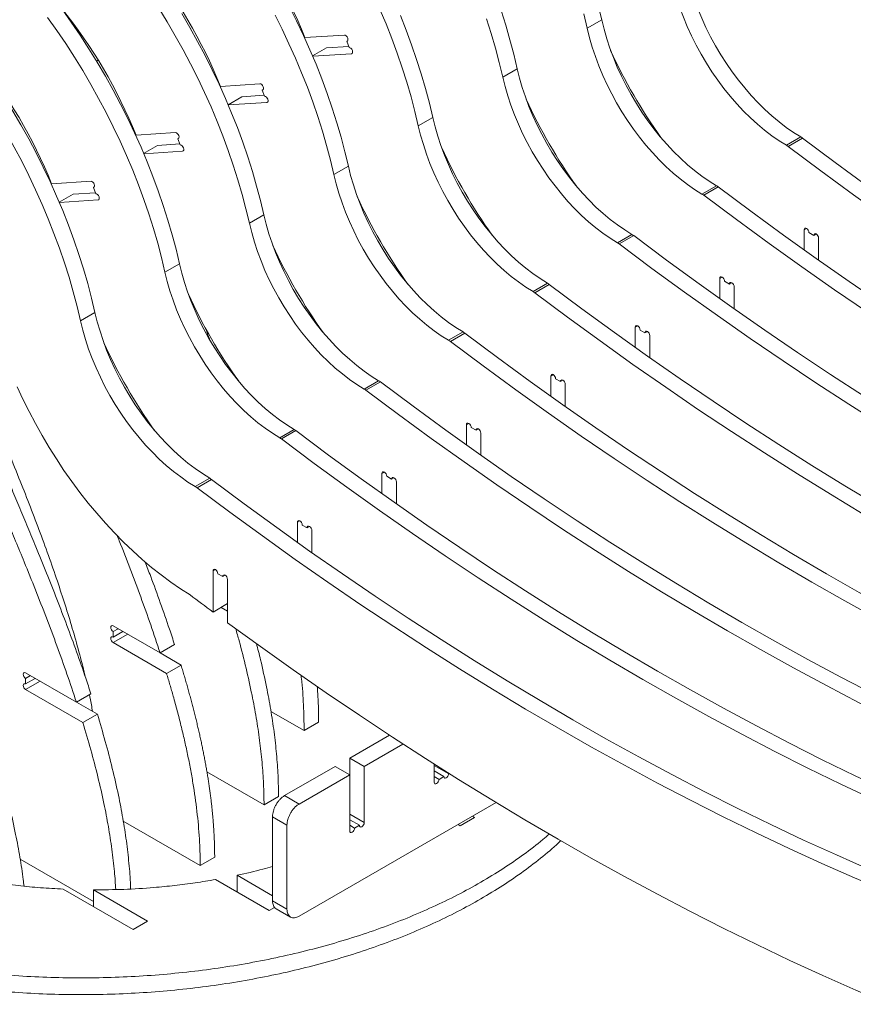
# Model space of a CAD drawing. Header units: millimetres. Extents: x -1732 to 6309, y -3588 to 3891.
# Tile 6 of 18: x 5001 to 5489, y -192 to 385. Entities that reach past the tile are written whole.
import ezdxf

# ---------------------------------------------------------------- set-up
doc = ezdxf.new("R2010")
doc.units = ezdxf.units.MM

msp = doc.modelspace()

# ---------------------------------------------------------------- linework, layer by layer
at = {"color": 7, "linetype": 'Continuous', "lineweight": 15}
for p, q in [((5333.24, 379.84), (5341.73, 384.74)), ((5190.92, 375.89), (5167.79, 374.4)), ((5192.29, 372.24), (5192.84, 372.56)), ((5193.67, 368.6), (5192.29, 372.24)), ((5172.27, 363.66), (5180.4, 368.36)), ((5172.34, 363.49), (5195.04, 364.95)), ((5180.4, 368.36), (5193.44, 369.2)), ((5046.69, 361.08), (5045.71, 360.51)), ((5283.75, 351.27), (5292.23, 356.17)), ((5141.42, 347.32), (5118.29, 345.83)), ((5130.9, 339.78), (5143.95, 340.62)), ((5142.8, 343.67), (5143.35, 343.99)), ((5144.17, 340.02), (5142.8, 343.67)), ((5122.77, 335.09), (5130.9, 339.78)), ((5122.84, 334.91), (5145.55, 336.37)), ((5234.25, 322.7), (5242.73, 327.59)), ((5091.93, 318.74), (5068.8, 317.25)), ((5081.4, 311.21), (5094.45, 312.05)), ((5093.3, 315.1), (5093.85, 315.41)), ((5094.67, 311.45), (5093.3, 315.1)), ((5450, 311.27), (5458.49, 316.17)), ((5451.03, 310.58), (5459.51, 315.48)), ((5073.27, 306.51), (5081.4, 311.21)), ((5073.35, 306.34), (5096.05, 307.8)), ((5184.75, 294.12), (5193.24, 299.02)), ((5042.43, 290.17), (5019.3, 288.68)), ((5031.9, 282.63), (5044.95, 283.47)), ((5043.8, 286.52), (5044.35, 286.84)), ((5045.18, 282.87), (5043.8, 286.52)), ((5400.5, 282.69), (5408.99, 287.59)), ((5401.53, 282.01), (5410.01, 286.91)), ((5023.77, 277.94), (5031.9, 282.63)), ((5023.85, 277.76), (5046.55, 279.23)), ((5135.25, 265.55), (5143.74, 270.45)), ((5460.4, 261.77), (5460.4, 249.94)), ((5466.06, 258.5), (5463.23, 260.13)), ((5351.01, 254.12), (5359.49, 259.02)), ((5352.03, 253.43), (5360.52, 258.33)), ((5467.48, 259.32), (5466.06, 258.5)), ((5468.89, 243.93), (5468.89, 256.87)), ((5085.76, 236.97), (5094.24, 241.87)), ((5410.91, 233.19), (5410.91, 221.37)), ((5416.56, 229.93), (5413.74, 231.56)), ((5301.51, 225.55), (5309.99, 230.44)), ((5302.53, 224.86), (5311.02, 229.76)), ((5417.98, 230.74), (5416.56, 229.93)), ((5419.39, 215.35), (5419.39, 228.29)), ((5036.26, 208.4), (5044.74, 213.3)), ((5361.41, 204.62), (5361.41, 192.79)), ((5367.07, 201.35), (5364.24, 202.98)), ((5368.48, 202.17), (5367.07, 201.35)), ((5252.01, 196.97), (5260.5, 201.87)), ((5253.04, 196.28), (5261.52, 201.18)), ((5369.89, 186.78), (5369.89, 199.72)), ((5202.51, 168.4), (5211, 173.3)), ((5311.91, 176.04), (5311.91, 164.22)), ((5317.57, 172.78), (5314.74, 174.41)), ((5318.98, 173.59), (5317.57, 172.78)), ((5203.54, 167.71), (5212.02, 172.61)), ((5320.4, 158.2), (5320.4, 171.14)), ((5153.02, 139.82), (5161.5, 144.72)), ((5262.41, 147.47), (5262.41, 135.64)), ((5268.07, 144.2), (5265.24, 145.84)), ((5269.49, 145.02), (5268.07, 144.2)), ((5154.04, 139.14), (5162.53, 144.03)), ((5270.9, 129.63), (5270.9, 142.57)), ((5103.52, 111.25), (5112, 116.15)), ((5104.54, 110.56), (5113.03, 115.46)), ((5212.92, 118.89), (5212.92, 107.07)), ((5218.57, 115.63), (5215.75, 117.26)), ((5219.99, 116.44), (5218.57, 115.63)), ((5221.4, 101.06), (5221.4, 114)), ((5163.42, 90.32), (5163.42, 78.49)), ((5169.08, 87.05), (5166.25, 88.69)), ((5170.49, 87.87), (5169.08, 87.05)), ((5171.9, 72.48), (5171.9, 85.42)), ((5113.92, 61.75), (5113.92, 37.71)), ((5119.58, 58.48), (5116.75, 60.11)), ((5120.99, 59.3), (5119.58, 58.48)), ((5122.41, 31.45), (5122.41, 56.85)), ((5122.41, 42.61), (5113.92, 37.71)), ((5118.63, 40.42), (5122.41, 38.24)), ((5082.91, 13.69), (5055.42, 29.56)), ((5058.25, 27.93), (5055.42, 26.29)), ((5055.42, 26.29), (5055.42, 23.03)), ((5055.42, 23.03), (5061.08, 26.29)), ((5063.9, 24.66), (5055.42, 19.76)), ((5063.84, 24.7), (5063.9, 24.66)), ((5055.42, 19.76), (5086.68, 1.72)), ((5082.91, 13.69), (5091.39, 18.59)), ((5082.91, 13.69), (5095.16, 6.62)), ((5095.16, 6.62), (5086.68, 1.72)), ((5033.87, -15.15), (5004.09, 2.04)), ((5006.92, 0.41), (5004.09, -1.22)), ((5004.09, -1.22), (5004.09, -4.49)), ((5004.09, -4.49), (5009.75, -1.22)), ((5012.58, -2.86), (5004.09, -7.76)), ((5012.51, -2.82), (5012.58, -2.86)), ((5004.09, -7.76), (5037.64, -27.12)), ((5033.87, -15.15), (5042.35, -10.25)), ((5033.87, -15.15), (5046.13, -22.23)), ((5046.13, -22.23), (5037.64, -27.12)), ((5147.89, -20.57), (5167.36, -31.81)), ((5167.36, -31.81), (5175.84, -26.91)), ((5217.31, -34.48), (5194.05, -47.9)), ((5225.27, -39.68), (5202.54, -52.8)), ((5202.54, -52.8), (5194.05, -47.9)), ((5194.05, -57.7), (5194.05, -47.9)), ((5243.55, -51.43), (5243.55, -62.02)), ((5110.35, -56.05), (5143.83, -75.38)), ((5185.57, -52.8), (5155.87, -69.94)), ((5194.05, -57.7), (5164.35, -74.84)), ((5185.57, -52.8), (5194.05, -57.7)), ((5194.05, -57.7), (5194.05, -90.59)), ((5202.54, -85.69), (5202.54, -52.8)), ((5252.04, -57.12), (5243.55, -52.22)), ((5243.55, -55.48), (5249.21, -58.75)), ((5252.04, -57.12), (5252.04, -56.79)), ((5246.38, -60.38), (5243.55, -58.75)), ((5246.38, -60.38), (5249.21, -58.75)), ((5143.83, -75.38), (5152.32, -70.48)), ((5155.87, -69.94), (5164.35, -74.84)), ((5164.35, -140.62), (5279.84, -73.95)), ((5202.54, -85.69), (5194.05, -80.79)), ((5061.33, -84.9), (5106.41, -110.92)), ((5148.8, -82.27), (5157.28, -87.17)), ((5148.8, -82.27), (5148.8, -131.56)), ((5194.05, -84.06), (5199.71, -87.32)), ((5267.2, -82.65), (5258.72, -87.55)), ((5267.2, -82.65), (5265.99, -81.95)), ((5157.28, -87.17), (5157.28, -136.46)), ((5196.88, -88.96), (5194.05, -87.32)), ((5196.88, -88.96), (5199.71, -87.32)), ((5258.72, -87.55), (5257.51, -86.85)), ((5000.9, -107.17), (5043.88, -131.98)), ((5106.41, -110.92), (5114.89, -106.02)), ((5146.79, -137.23), (5115.4, -119.11)), ((5148.8, -128.59), (5128.06, -116.62)), ((5128.06, -116.62), (5128.06, -126.42)), ((5067.06, -148.35), (5026.14, -124.73)), ((5075.55, -143.45), (5043.88, -125.17)), ((5043.88, -125.17), (5043.88, -134.97)), ((5148.8, -131.56), (5157.28, -136.46)), ((5149.95, -135.4), (5146.79, -137.23)), ((5150.89, -136.21), (5159.38, -141.11)), ((5075.55, -143.45), (5067.06, -148.35))]:
    msp.add_line(p, q, dxfattribs=at)
at = {"color": 8, "linetype": 'Continuous', "lineweight": 15}
for p, q in [((5195.59, 365.27), (5195.04, 364.95)), ((5146.09, 336.69), (5145.55, 336.37)), ((5096.6, 308.12), (5096.05, 307.8)), ((5047.1, 279.54), (5046.55, 279.23)), ((5461.82, 262.58), (5460.4, 261.77)), ((5412.32, 234.01), (5410.91, 233.19)), ((5362.82, 205.43), (5361.41, 204.62)), ((5313.33, 176.86), (5311.91, 176.04)), ((5263.83, 148.28), (5262.41, 147.47)), ((5214.33, 119.71), (5212.92, 118.89)), ((5164.83, 91.14), (5163.42, 90.32)), ((5115.34, 62.56), (5113.92, 61.75))]:
    msp.add_line(p, q, dxfattribs=at)
at = {"color": 7, "linetype": 'Continuous', "lineweight": 15, "flags": 128}
for points in [[(5458.49, 316.17), (5454.2, 318.83), (5449.93, 321.78), (5445.7, 325), (5441.51, 328.5), (5437.39, 332.25), (5433.35, 336.24), (5429.4, 340.45), (5425.56, 344.87), (5421.84, 349.49), (5418.26, 354.29), (5414.84, 359.24), (5411.57, 364.34), (5408.48, 369.55), (5405.57, 374.87), (5402.86, 380.27), (5400.35, 385.74), (5398.07, 391.25), (5396, 396.78), (5394.17, 402.32), (5392.58, 407.84), (5391.23, 413.32)], [(5450, 311.27), (5445.71, 313.93), (5441.45, 316.88), (5437.21, 320.11), (5433.03, 323.6), (5428.9, 327.35), (5424.86, 331.34), (5420.91, 335.55), (5417.07, 339.98), (5413.36, 344.59), (5409.78, 349.39), (5406.35, 354.34), (5403.08, 359.44), (5399.99, 364.65), (5397.08, 369.97), (5394.37, 375.38), (5391.87, 380.84), (5389.58, 386.35), (5387.52, 391.89), (5385.69, 397.42), (5384.09, 402.94), (5382.74, 408.42)], [(5193.24, 299.02), (5191.22, 307.48), (5188.97, 315.98), (5186.49, 324.52), (5183.78, 333.08), (5180.84, 341.64), (5177.69, 350.2), (5174.31, 358.74), (5170.73, 367.25), (5166.93, 375.73), (5162.94, 384.15), (5158.75, 392.51)], [(5341.73, 384.74), (5339.72, 393.2)], [(5044.74, 213.3), (5042.73, 221.76), (5040.48, 230.26), (5038, 238.8), (5035.29, 247.35), (5032.35, 255.92), (5029.19, 264.48), (5025.82, 273.02), (5022.23, 281.53), (5018.44, 290.01), (5014.45, 298.43), (5010.26, 306.78), (5005.88, 315.06), (5001.31, 323.26), (4996.57, 331.35), (4991.66, 339.33), (4986.58, 347.19), (4981.35, 354.92), (4975.97, 362.51), (4970.45, 369.94), (4964.79, 377.2), (4959.01, 384.29), (4953.1, 391.2)], [(5094.24, 241.87), (5092.23, 250.33), (5089.98, 258.84), (5087.5, 267.37), (5084.78, 275.93), (5081.85, 284.49), (5078.69, 293.05), (5075.32, 301.59), (5071.73, 310.11), (5067.94, 318.58), (5063.94, 327), (5059.75, 335.36), (5055.37, 343.64), (5050.81, 351.83), (5046.07, 359.92), (5041.16, 367.91), (5036.08, 375.77), (5030.85, 383.5), (5025.47, 391.08)], [(5135.25, 265.55), (5133.24, 274.01), (5130.99, 282.51), (5128.51, 291.05), (5125.8, 299.6), (5122.86, 308.17), (5119.7, 316.73), (5116.33, 325.27), (5112.74, 333.78), (5108.95, 342.26), (5104.96, 350.68), (5100.77, 359.03), (5096.39, 367.31), (5091.82, 375.51), (5087.08, 383.6), (5082.17, 391.58)], [(5143.74, 270.45), (5141.73, 278.91), (5139.48, 287.41), (5136.99, 295.95), (5134.28, 304.5), (5131.35, 313.07), (5128.19, 321.62), (5124.81, 330.17), (5121.23, 338.68), (5117.44, 347.15), (5113.44, 355.57), (5109.25, 363.93), (5104.87, 372.21), (5100.31, 380.41), (5095.57, 388.5)], [(5184.75, 294.12), (5182.74, 302.58), (5180.49, 311.09), (5178.01, 319.62), (5175.29, 328.18), (5172.36, 336.74), (5169.2, 345.3), (5165.83, 353.84), (5162.24, 362.36), (5158.45, 370.83), (5154.45, 379.25), (5150.26, 387.61)], [(5234.25, 322.7), (5232.24, 331.16), (5229.99, 339.66), (5227.5, 348.2), (5224.79, 356.75), (5221.86, 365.32), (5218.7, 373.87), (5215.32, 382.42), (5211.74, 390.93)], [(5242.73, 327.59), (5240.72, 336.05), (5238.47, 344.56), (5235.99, 353.1), (5233.28, 361.65), (5230.34, 370.21), (5227.18, 378.77), (5223.81, 387.32)], [(5292.23, 356.17), (5290.22, 364.63), (5287.97, 373.13), (5285.49, 381.67), (5282.77, 390.23)], [(5333.24, 379.84), (5331.23, 388.31)], [(5036.26, 208.4), (5034.25, 216.86), (5032, 225.36), (5029.51, 233.9), (5026.8, 242.46), (5023.87, 251.02), (5020.71, 259.58), (5017.33, 268.12), (5013.75, 276.63), (5009.96, 285.11), (5005.96, 293.53), (5001.77, 301.88), (4997.39, 310.17), (4992.83, 318.36), (4988.09, 326.45), (4983.17, 334.43), (4978.1, 342.3), (4972.87, 350.02), (4967.48, 357.61), (4961.96, 365.04), (4956.3, 372.3), (4950.52, 379.39), (4944.62, 386.3)], [(5085.76, 236.97), (5083.74, 245.43), (5081.49, 253.94), (5079.01, 262.47), (5076.3, 271.03), (5073.36, 279.59), (5070.21, 288.15), (5066.83, 296.69), (5063.25, 305.21), (5059.45, 313.68), (5055.46, 322.1), (5051.27, 330.46), (5046.89, 338.74), (5042.32, 346.93), (5037.58, 355.03), (5032.67, 363.01), (5027.6, 370.87), (5022.36, 378.6), (5016.98, 386.18)], [(5283.75, 351.27), (5281.73, 359.73), (5279.48, 368.24), (5277, 376.77), (5274.29, 385.33)], [(5408.99, 287.59), (5404.7, 290.25), (5400.43, 293.2), (5396.2, 296.43), (5392.01, 299.92), (5387.89, 303.67), (5383.85, 307.66), (5379.9, 311.88), (5376.06, 316.3), (5372.35, 320.92), (5368.77, 325.71), (5365.34, 330.67), (5362.07, 335.76), (5358.98, 340.98), (5356.07, 346.3), (5353.36, 351.7), (5350.86, 357.17), (5348.57, 362.68), (5346.51, 368.21), (5344.67, 373.74), (5343.08, 379.26), (5341.73, 384.74)], [(5192.29, 372.24), (5192.72, 372.41), (5192.97, 372.84), (5193.01, 373.44), (5192.84, 374.15), (5192.49, 374.84), (5192, 375.41), (5191.45, 375.78), (5190.92, 375.89)], [(5400.5, 282.69), (5396.22, 285.35), (5391.95, 288.3), (5387.71, 291.53), (5383.53, 295.03), (5379.41, 298.77), (5375.36, 302.76), (5371.42, 306.98), (5367.58, 311.4), (5363.86, 316.02), (5360.28, 320.81), (5356.85, 325.77), (5353.59, 330.86), (5350.49, 336.08), (5347.59, 341.4), (5344.88, 346.8), (5342.37, 352.27), (5340.08, 357.78), (5338.02, 363.31), (5336.19, 368.85), (5334.59, 374.36), (5333.24, 379.84)], [(5195.04, 364.95), (5195.46, 365.12), (5195.72, 365.54), (5195.76, 366.15), (5195.59, 366.85), (5195.23, 367.54), (5194.74, 368.12), (5194.19, 368.49), (5193.67, 368.6)], [(5359.49, 259.02), (5355.2, 261.68), (5350.94, 264.63), (5346.7, 267.86), (5342.52, 271.35), (5338.39, 275.1), (5334.35, 279.09), (5330.4, 283.3), (5326.57, 287.73), (5322.85, 292.34), (5319.27, 297.14), (5315.84, 302.09), (5312.57, 307.19), (5309.48, 312.4), (5306.57, 317.72), (5303.86, 323.13), (5301.36, 328.59), (5299.07, 334.1), (5297.01, 339.64), (5295.18, 345.17), (5293.58, 350.69), (5292.23, 356.17)], [(5142.8, 343.67), (5143.22, 343.84), (5143.47, 344.26), (5143.52, 344.87), (5143.35, 345.57), (5142.99, 346.27), (5142.5, 346.84), (5141.95, 347.21), (5141.42, 347.32)], [(5351.01, 254.12), (5346.72, 256.78), (5342.45, 259.73), (5338.22, 262.96), (5334.03, 266.45), (5329.91, 270.2), (5325.87, 274.19), (5321.92, 278.4), (5318.08, 282.83), (5314.36, 287.45), (5310.78, 292.24), (5307.36, 297.19), (5304.09, 302.29), (5301, 307.51), (5298.09, 312.82), (5295.38, 318.23), (5292.87, 323.69), (5290.59, 329.2), (5288.52, 334.74), (5286.69, 340.27), (5285.1, 345.79), (5283.75, 351.27)], [(5145.55, 336.37), (5145.97, 336.54), (5146.22, 336.96), (5146.26, 337.57), (5146.09, 338.28), (5145.74, 338.97), (5145.25, 339.54), (5144.7, 339.91), (5144.17, 340.02)], [(5309.99, 230.44), (5305.71, 233.1), (5301.44, 236.05), (5297.2, 239.28), (5293.02, 242.78), (5288.9, 246.52), (5284.85, 250.51), (5280.91, 254.73), (5277.07, 259.15), (5273.35, 263.77), (5269.77, 268.56), (5266.34, 273.52), (5263.08, 278.61), (5259.98, 283.83), (5257.08, 289.15), (5254.37, 294.55), (5251.86, 300.02), (5249.57, 305.53), (5247.51, 311.06), (5245.68, 316.6), (5244.08, 322.11), (5242.73, 327.59)], [(5093.3, 315.1), (5093.72, 315.27), (5093.97, 315.69), (5094.02, 316.3), (5093.85, 317), (5093.49, 317.69), (5093, 318.27), (5092.45, 318.64), (5091.93, 318.74)], [(5301.51, 225.55), (5297.22, 228.21), (5292.95, 231.15), (5288.72, 234.38), (5284.53, 237.88), (5280.41, 241.63), (5276.37, 245.61), (5272.42, 249.83), (5268.58, 254.25), (5264.87, 258.87), (5261.29, 263.67), (5257.86, 268.62), (5254.59, 273.71), (5251.5, 278.93), (5248.59, 284.25), (5245.88, 289.65), (5243.38, 295.12), (5241.09, 300.63), (5239.02, 306.16), (5237.19, 311.7), (5235.6, 317.22), (5234.25, 322.7)], [(5871.22, 75.82), (5864.12, 78.74), (5844.96, 86.86), (5825.76, 95.3), (5806.53, 104.08), (5787.27, 113.17), (5767.99, 122.59), (5748.69, 132.33), (5729.38, 142.39), (5710.05, 152.76), (5690.72, 163.45), (5671.39, 174.46), (5652.05, 185.77), (5632.72, 197.39), (5613.39, 209.32), (5594.08, 221.55), (5574.78, 234.09), (5555.5, 246.92), (5536.24, 260.05), (5517.01, 273.47), (5497.81, 287.19), (5478.64, 301.19), (5459.51, 315.48)], [(5096.05, 307.8), (5096.47, 307.97), (5096.72, 308.39), (5096.77, 309), (5096.6, 309.7), (5096.24, 310.4), (5095.75, 310.97), (5095.2, 311.34), (5094.67, 311.45)], [(5861.44, 71.45), (5855.64, 73.84), (5836.47, 81.96), (5817.27, 90.41), (5798.04, 99.18), (5778.78, 108.27), (5759.5, 117.69), (5740.21, 127.43), (5720.89, 137.49), (5701.57, 147.87), (5682.24, 158.56), (5662.9, 169.56), (5643.57, 180.87), (5624.23, 192.49), (5604.91, 204.42), (5585.59, 216.65), (5566.3, 229.19), (5547.02, 242.02), (5527.76, 255.15), (5508.53, 268.57), (5489.33, 282.29), (5470.16, 296.29), (5451.03, 310.58)], [(5260.5, 201.87), (5256.21, 204.53), (5251.94, 207.48), (5247.71, 210.71), (5243.52, 214.2), (5239.4, 217.95), (5235.36, 221.94), (5231.41, 226.15), (5227.57, 230.58), (5223.85, 235.2), (5220.27, 239.99), (5216.85, 244.94), (5213.58, 250.04), (5210.49, 255.25), (5207.58, 260.57), (5204.87, 265.98), (5202.36, 271.44), (5200.08, 276.95), (5198.01, 282.49), (5196.18, 288.02), (5194.59, 293.54), (5193.24, 299.02)], [(5043.8, 286.52), (5044.22, 286.69), (5044.48, 287.11), (5044.52, 287.72), (5044.35, 288.43), (5043.99, 289.12), (5043.5, 289.69), (5042.95, 290.06), (5042.43, 290.17)], [(5252.01, 196.97), (5247.72, 199.63), (5243.46, 202.58), (5239.22, 205.81), (5235.04, 209.3), (5230.91, 213.05), (5226.87, 217.04), (5222.92, 221.25), (5219.08, 225.68), (5215.37, 230.3), (5211.79, 235.09), (5208.36, 240.05), (5205.09, 245.14), (5202, 250.36), (5199.09, 255.68), (5196.38, 261.08), (5193.88, 266.55), (5191.59, 272.06), (5189.53, 277.59), (5187.7, 283.12), (5186.1, 288.64), (5184.75, 294.12)], [(5046.55, 279.23), (5046.97, 279.39), (5047.22, 279.82), (5047.27, 280.43), (5047.1, 281.13), (5046.74, 281.82), (5046.25, 282.4), (5045.7, 282.77), (5045.18, 282.87)], [(5821.72, 47.24), (5814.63, 50.17), (5795.46, 58.28), (5776.26, 66.73), (5757.03, 75.5), (5737.77, 84.6), (5718.49, 94.02), (5699.19, 103.76), (5679.88, 113.81), (5660.56, 124.19), (5641.22, 134.88), (5621.89, 145.88), (5602.55, 157.2), (5583.22, 168.82), (5563.9, 180.75), (5544.58, 192.98), (5525.28, 205.51), (5506, 218.34), (5486.75, 231.47), (5467.51, 244.9), (5448.31, 258.61), (5429.15, 272.62), (5410.01, 286.91)], [(5811.94, 42.87), (5806.14, 45.27), (5786.97, 53.39), (5767.77, 61.83), (5748.54, 70.6), (5729.29, 79.7), (5710.01, 89.12), (5690.71, 98.86), (5671.4, 108.92), (5652.07, 119.29), (5632.74, 129.98), (5613.4, 140.98), (5594.07, 152.3), (5574.74, 163.92), (5555.41, 175.85), (5536.1, 188.08), (5516.8, 200.61), (5497.52, 213.45), (5478.26, 226.58), (5459.03, 240), (5439.83, 253.71), (5420.66, 267.72), (5401.53, 282.01)], [(5202.51, 168.4), (5198.23, 171.06), (5193.96, 174.01), (5189.72, 177.23), (5185.54, 180.73), (5181.42, 184.48), (5177.37, 188.47), (5173.43, 192.68), (5169.59, 197.1), (5165.87, 201.72), (5162.29, 206.52), (5158.86, 211.47), (5155.6, 216.57), (5152.5, 221.78), (5149.6, 227.1), (5146.89, 232.5), (5144.38, 237.97), (5142.09, 243.48), (5140.03, 249.01), (5138.2, 254.55), (5136.6, 260.07), (5135.25, 265.55)], [(5211, 173.3), (5206.71, 175.96), (5202.44, 178.9), (5198.21, 182.13), (5194.02, 185.63), (5189.9, 189.38), (5185.86, 193.36), (5181.91, 197.58), (5178.07, 202), (5174.36, 206.62), (5170.78, 211.42), (5167.35, 216.37), (5164.08, 221.46), (5160.99, 226.68), (5158.08, 232), (5155.37, 237.4), (5152.87, 242.87), (5150.58, 248.38), (5148.52, 253.91), (5146.68, 259.45), (5145.09, 264.97), (5143.74, 270.45)], [(5463.23, 260.13), (5463.13, 260.82), (5462.82, 261.53), (5462.36, 262.15), (5461.82, 262.58), (5461.28, 262.77), (5460.82, 262.68), (5460.51, 262.33), (5460.4, 261.77)], [(5772.22, 18.67), (5765.13, 21.59), (5745.96, 29.71), (5726.76, 38.16), (5707.53, 46.93), (5688.27, 56.02), (5668.99, 65.44), (5649.7, 75.18), (5630.38, 85.24), (5611.06, 95.62), (5591.73, 106.31), (5572.39, 117.31), (5553.06, 128.62), (5533.72, 140.24), (5514.4, 152.17), (5495.09, 164.4), (5475.79, 176.94), (5456.51, 189.77), (5437.25, 202.9), (5418.02, 216.32), (5398.82, 230.04), (5379.65, 244.04), (5360.52, 258.33)], [(5468.89, 256.87), (5468.78, 257.55), (5468.48, 258.26), (5468.02, 258.88), (5467.48, 259.32), (5466.93, 259.5), (5466.48, 259.42), (5466.17, 259.06), (5466.06, 258.5)], [(5762.45, 14.3), (5756.64, 16.69), (5737.48, 24.81), (5718.28, 33.26), (5699.05, 42.03), (5679.79, 51.13), (5660.51, 60.54), (5641.21, 70.28), (5621.9, 80.34), (5602.57, 90.72), (5583.24, 101.41), (5563.91, 112.41), (5544.57, 123.72), (5525.24, 135.35), (5505.91, 147.27), (5486.6, 159.51), (5467.3, 172.04), (5448.02, 184.87), (5428.76, 198), (5409.53, 211.42), (5390.33, 225.14), (5371.16, 239.14), (5352.03, 253.43)], [(5153.02, 139.82), (5148.73, 142.48), (5144.46, 145.43), (5140.23, 148.66), (5136.04, 152.15), (5131.92, 155.9), (5127.88, 159.89), (5123.93, 164.11), (5120.09, 168.53), (5116.37, 173.15), (5112.79, 177.94), (5109.37, 182.9), (5106.1, 187.99), (5103.01, 193.21), (5100.1, 198.53), (5097.39, 203.93), (5094.88, 209.4), (5092.6, 214.91), (5090.53, 220.44), (5088.7, 225.98), (5087.11, 231.49), (5085.76, 236.97)], [(5161.5, 144.72), (5157.22, 147.38), (5152.95, 150.33), (5148.71, 153.56), (5144.53, 157.05), (5140.4, 160.8), (5136.36, 164.79), (5132.41, 169), (5128.58, 173.43), (5124.86, 178.05), (5121.28, 182.84), (5117.85, 187.8), (5114.58, 192.89), (5111.49, 198.11), (5108.58, 203.43), (5105.87, 208.83), (5103.37, 214.3), (5101.08, 219.81), (5099.02, 225.34), (5097.19, 230.87), (5095.59, 236.39), (5094.24, 241.87)], [(5413.74, 231.56), (5413.63, 232.25), (5413.32, 232.95), (5412.86, 233.57), (5412.32, 234.01), (5411.78, 234.2), (5411.32, 234.11), (5411.01, 233.75), (5410.91, 233.19)], [(5419.39, 228.29), (5419.28, 228.98), (5418.98, 229.69), (5418.52, 230.31), (5417.98, 230.74), (5417.44, 230.93), (5416.98, 230.84), (5416.67, 230.49), (5416.56, 229.93)], [(5722.73, -9.91), (5715.63, -6.98), (5696.46, 1.14), (5677.26, 9.58), (5658.03, 18.35), (5638.78, 27.45), (5619.5, 36.87), (5600.2, 46.61), (5580.89, 56.67), (5561.56, 67.04), (5542.23, 77.73), (5522.89, 88.73), (5503.56, 100.05), (5484.23, 111.67), (5464.9, 123.6), (5445.59, 135.83), (5426.29, 148.36), (5407.01, 161.2), (5387.75, 174.33), (5368.52, 187.75), (5349.32, 201.46), (5330.15, 215.47), (5311.02, 229.76)], [(5712.95, -14.28), (5707.15, -11.88), (5687.98, -3.76), (5668.78, 4.68), (5649.55, 13.46), (5630.29, 22.55), (5611.01, 31.97), (5591.71, 41.71), (5572.4, 51.77), (5553.08, 62.14), (5533.74, 72.83), (5514.41, 83.84), (5495.07, 95.15), (5475.74, 106.77), (5456.42, 118.7), (5437.1, 130.93), (5417.8, 143.46), (5398.52, 156.3), (5379.27, 169.43), (5360.03, 182.85), (5340.83, 196.57), (5321.66, 210.57), (5302.53, 224.86)], [(5103.52, 111.25), (5099.23, 113.91), (5094.96, 116.86), (5090.73, 120.09), (5086.54, 123.58), (5082.42, 127.33), (5078.38, 131.32), (5074.43, 135.53), (5070.59, 139.96), (5066.88, 144.57), (5063.3, 149.37), (5059.87, 154.32), (5056.6, 159.42), (5053.51, 164.63), (5050.6, 169.95), (5047.89, 175.36), (5045.39, 180.82), (5043.1, 186.33), (5041.03, 191.87), (5039.2, 197.4), (5037.61, 202.92), (5036.26, 208.4)], [(5112, 116.15), (5107.72, 118.81), (5103.45, 121.76), (5099.21, 124.98), (5095.03, 128.48), (5090.91, 132.23), (5086.86, 136.22), (5082.92, 140.43), (5079.08, 144.85), (5075.36, 149.47), (5071.78, 154.27), (5068.35, 159.22), (5065.09, 164.32), (5061.99, 169.53), (5059.09, 174.85), (5056.38, 180.25), (5053.87, 185.72), (5051.58, 191.23), (5049.52, 196.76), (5047.69, 202.3), (5046.09, 207.82), (5044.74, 213.3)], [(5111.77, 197.8), (5110.97, 200.13), (5109.68, 203.84)], [(5364.24, 202.98), (5364.13, 203.67), (5363.82, 204.38), (5363.36, 205), (5362.82, 205.43), (5362.28, 205.62), (5361.82, 205.53), (5361.52, 205.18), (5361.41, 204.62)], [(5369.89, 199.72), (5369.79, 200.41), (5369.48, 201.11), (5369.02, 201.73), (5368.48, 202.17), (5367.94, 202.36), (5367.48, 202.27), (5367.17, 201.91), (5367.07, 201.35)], [(5663.45, -42.85), (5657.65, -40.45), (5638.48, -32.34), (5619.28, -23.89), (5600.05, -15.12), (5580.79, -6.02), (5561.51, 3.4), (5542.22, 13.14), (5522.9, 23.19), (5503.58, 33.57), (5484.25, 44.26), (5464.91, 55.26), (5445.58, 66.57), (5426.24, 78.2), (5406.92, 90.12), (5387.6, 102.36), (5368.31, 114.89), (5349.03, 127.72), (5329.77, 140.85), (5310.54, 154.28), (5291.34, 167.99), (5272.17, 181.99), (5253.04, 196.28)], [(5673.23, -38.48), (5666.13, -35.56), (5646.97, -27.44), (5627.77, -18.99), (5608.54, -10.22), (5589.28, -1.12), (5570, 8.29), (5550.7, 18.03), (5531.39, 28.09), (5512.06, 38.47), (5492.73, 49.16), (5473.4, 60.16), (5454.06, 71.47), (5434.73, 83.1), (5415.4, 95.02), (5396.09, 107.26), (5376.79, 119.79), (5357.51, 132.62), (5338.25, 145.75), (5319.02, 159.17), (5299.82, 172.89), (5280.65, 186.89), (5261.52, 201.18)], [(5314.74, 174.41), (5314.63, 175.1), (5314.33, 175.8), (5313.87, 176.42), (5313.33, 176.86), (5312.78, 177.05), (5312.33, 176.96), (5312.02, 176.61), (5311.91, 176.04)], [(5320.4, 171.14), (5320.29, 171.83), (5319.98, 172.54), (5319.52, 173.16), (5318.98, 173.59), (5318.44, 173.78), (5317.98, 173.69), (5317.68, 173.34), (5317.57, 172.78)], [(4999.19, 169.77), (5002.53, 162.51), (5006.07, 155.31), (5009.8, 148.19), (5013.72, 141.16), (5017.83, 134.23), (5022.1, 127.42), (5026.54, 120.73), (5031.14, 114.19), (5035.88, 107.81), (5040.76, 101.6), (5045.76, 95.57), (5050.88, 89.73), (5056.11, 84.1), (5061.43, 78.69), (5066.84, 73.51), (5072.32, 68.56), (5077.87, 63.87), (5083.47, 59.43), (5089.11, 55.25), (5094.78, 51.36), (5100.47, 47.74)], [(5618.06, -73.1), (5608.15, -69.03), (5588.98, -60.91), (5569.78, -52.46), (5550.55, -43.69), (5531.3, -34.6), (5512.02, -25.18), (5492.72, -15.44), (5473.41, -5.38), (5454.08, 4.99), (5434.75, 15.68), (5415.41, 26.69), (5396.08, 38), (5376.75, 49.62), (5357.42, 61.55), (5338.11, 73.78), (5318.81, 86.32), (5299.53, 99.15), (5280.27, 112.28), (5261.04, 125.7), (5241.84, 139.42), (5222.67, 153.42), (5203.54, 167.71)], [(5623.73, -67.06), (5616.64, -64.13), (5597.47, -56.01), (5578.27, -47.57), (5559.04, -38.79), (5539.78, -29.7), (5520.5, -20.28), (5501.2, -10.54), (5481.89, -0.48), (5462.57, 9.89), (5443.23, 20.58), (5423.9, 31.59), (5404.56, 42.9), (5385.23, 54.52), (5365.91, 66.45), (5346.59, 78.68), (5327.29, 91.21), (5308.01, 104.05), (5288.76, 117.18), (5269.53, 130.6), (5250.32, 144.31), (5231.16, 158.32), (5212.02, 172.61)], [(5265.24, 145.84), (5265.14, 146.52), (5264.83, 147.23), (5264.37, 147.85), (5263.83, 148.28), (5263.29, 148.47), (5262.83, 148.38), (5262.52, 148.03), (5262.41, 147.47)], [(5270.9, 142.57), (5270.79, 143.26), (5270.49, 143.96), (5270.03, 144.58), (5269.49, 145.02), (5268.94, 145.21), (5268.49, 145.12), (5268.18, 144.77), (5268.07, 144.2)], [(5577.78, -105.39), (5558.65, -97.6), (5539.49, -89.49), (5520.29, -81.04), (5501.06, -72.27), (5481.8, -63.17), (5462.52, -53.75), (5443.22, -44.01), (5423.91, -33.95), (5404.58, -23.58), (5385.25, -12.89), (5365.92, -1.89), (5346.58, 9.43), (5327.25, 21.05), (5307.92, 32.98), (5288.61, 45.21), (5269.31, 57.74), (5250.03, 70.57), (5230.77, 83.7), (5211.54, 97.13), (5192.34, 110.84), (5173.17, 124.85), (5154.04, 139.14)], [(5586.27, -100.49), (5567.14, -92.7), (5547.97, -84.59), (5528.77, -76.14), (5509.54, -67.37), (5490.28, -58.27), (5471, -48.85), (5451.71, -39.11), (5432.39, -29.06), (5413.07, -18.68), (5393.74, -7.99), (5374.4, 3.01), (5355.07, 14.32), (5335.73, 25.95), (5316.41, 37.87), (5297.1, 50.11), (5277.8, 62.64), (5258.52, 75.47), (5239.26, 88.6), (5220.03, 102.03), (5200.83, 115.74), (5181.66, 129.74), (5162.53, 144.03)], [(5536.77, -129.07), (5517.64, -121.28), (5498.48, -113.16), (5479.27, -104.72), (5460.04, -95.94), (5440.79, -86.85), (5421.51, -77.43), (5402.21, -67.69), (5382.9, -57.63), (5363.57, -47.26), (5344.24, -36.57), (5324.9, -25.56), (5305.57, -14.25), (5286.24, -2.63), (5266.91, 9.3), (5247.6, 21.53), (5228.3, 34.07), (5209.02, 46.9), (5189.76, 60.03), (5170.53, 73.45), (5151.33, 87.17), (5132.16, 101.17), (5113.03, 115.46)], [(5215.75, 117.26), (5215.64, 117.95), (5215.33, 118.65), (5214.87, 119.27), (5214.33, 119.71), (5213.79, 119.9), (5213.33, 119.81), (5213.02, 119.46), (5212.92, 118.89)], [(5221.4, 114), (5221.29, 114.68), (5220.99, 115.39), (5220.53, 116.01), (5219.99, 116.44), (5219.45, 116.63), (5218.99, 116.54), (5218.68, 116.19), (5218.57, 115.63)], [(5528.29, -133.97), (5509.16, -126.18), (5489.99, -118.06), (5470.79, -109.61), (5451.56, -100.84), (5432.3, -91.75), (5413.02, -82.33), (5393.72, -72.59), (5374.41, -62.53), (5355.09, -52.15), (5335.75, -41.46), (5316.42, -30.46), (5297.08, -19.15), (5277.75, -7.53), (5258.43, 4.4), (5239.11, 16.63), (5219.81, 29.17), (5200.53, 42), (5181.28, 55.13), (5162.04, 68.55), (5142.84, 82.27), (5123.68, 96.27), (5104.54, 110.56)], [(5166.25, 88.69), (5166.14, 89.37), (5165.83, 90.08), (5165.37, 90.7), (5164.83, 91.14), (5164.29, 91.32), (5163.83, 91.24), (5163.53, 90.88), (5163.42, 90.32)], [(5171.9, 85.42), (5171.8, 86.11), (5171.49, 86.82), (5171.03, 87.43), (5170.49, 87.87), (5169.95, 88.06), (5169.49, 87.97), (5169.18, 87.62), (5169.08, 87.05)], [(5116.75, 60.11), (5116.64, 60.8), (5116.34, 61.51), (5115.88, 62.13), (5115.34, 62.56), (5114.8, 62.75), (5114.34, 62.66), (5114.03, 62.31), (5113.92, 61.75)], [(5122.41, 56.85), (5122.3, 57.53), (5121.99, 58.24), (5121.53, 58.86), (5120.99, 59.3), (5120.45, 59.48), (5119.99, 59.4), (5119.69, 59.04), (5119.58, 58.48)], [(5100.47, 47.74), (5102.15, 46.48), (5103.83, 45.22), (5105.51, 43.96), (5107.19, 42.71), (5108.88, 41.45), (5110.56, 40.2), (5112.24, 38.95), (5113.92, 37.71)], [(5055.42, 29.56), (5054.88, 29.75), (5054.42, 29.66), (5054.11, 29.31), (5054, 28.74), (5054.11, 28.06), (5054.42, 27.35), (5054.88, 26.73), (5055.42, 26.29)], [(5122.41, 31.45), (5141.68, 17.47), (5160.99, 3.77), (5180.32, -9.65), (5199.68, -22.78), (5219.06, -35.63), (5238.46, -48.18), (5257.87, -60.44), (5277.29, -72.41), (5296.72, -84.08), (5316.15, -95.45), (5335.59, -106.51), (5355.02, -117.28), (5374.44, -127.74), (5393.85, -137.89), (5413.25, -147.73), (5432.63, -157.26), (5451.99, -166.48), (5471.32, -175.38), (5490.63, -183.97), (5509.9, -192.24)], [(5055.42, 23.03), (5054.88, 23.22), (5054.42, 23.13), (5054.11, 22.77), (5054, 22.21), (5054.11, 21.52), (5054.42, 20.82), (5054.88, 20.2), (5055.42, 19.76)], [(5004.09, 2.04), (5003.55, 2.23), (5003.09, 2.14), (5002.78, 1.79), (5002.68, 1.23), (5002.78, 0.54), (5003.09, -0.17), (5003.55, -0.79), (5004.09, -1.22)], [(5004.09, -4.49), (5003.55, -4.3), (5003.09, -4.39), (5002.78, -4.74), (5002.68, -5.31), (5002.78, -5.99), (5003.09, -6.7), (5003.55, -7.32), (5004.09, -7.76)], [(5249.21, -58.75), (5249.32, -59.31), (5249.62, -59.67), (5250.08, -59.75), (5250.62, -59.57), (5251.16, -59.13), (5251.62, -58.51), (5251.93, -57.8), (5252.04, -57.12)], [(5243.55, -62.02), (5243.66, -62.58), (5243.96, -62.93), (5244.42, -63.02), (5244.96, -62.83), (5245.51, -62.4), (5245.96, -61.78), (5246.27, -61.07), (5246.38, -60.38)], [(5199.71, -87.32), (5199.82, -87.89), (5200.12, -88.24), (5200.58, -88.33), (5201.12, -88.14), (5201.67, -87.7), (5202.12, -87.09), (5202.43, -86.38), (5202.54, -85.69)], [(5194.05, -90.59), (5194.16, -91.15), (5194.47, -91.51), (5194.93, -91.59), (5195.47, -91.41), (5196.01, -90.97), (5196.47, -90.35), (5196.77, -89.64), (5196.88, -88.96)]]:
    msp.add_lwpolyline(points, dxfattribs=at)
at = {"color": 7, "linetype": 'Continuous', "lineweight": 15}
for centre, radius, start, end in [((4898.3, 266), 290.48, 21.91208, 38.99358), ((4848.8, 237.43), 290.48, 21.91208, 38.99358), ((4799.3, 208.85), 290.48, 21.91208, 38.99358), ((5629.03, 495.69), 310.07, 204.5363, 215.45832), ((4749.8, 180.28), 290.48, 21.91208, 38.99358), ((5579.53, 467.12), 310.07, 204.5363, 215.45832), ((5453.13, 307.06), 10.57, 52.83353, 59.53395), ((5530.04, 438.54), 310.07, 204.5363, 215.45832), ((5444.64, 302.16), 10.57, 52.83353, 59.53395), ((5403.63, 278.49), 10.57, 52.83353, 59.53395), ((5480.54, 409.97), 310.07, 204.5363, 215.45832), ((5395.15, 273.59), 10.57, 52.83353, 59.53395), ((5345.65, 245.01), 10.57, 52.83353, 59.53395), ((5354.13, 249.91), 10.57, 52.83353, 59.53395), ((5431.04, 381.39), 310.07, 204.5363, 215.45832), ((5296.15, 216.44), 10.57, 52.83353, 59.53395), ((5304.64, 221.34), 10.57, 52.83353, 59.53395), ((5381.54, 352.82), 310.07, 204.5363, 215.45832), ((5246.65, 187.86), 10.57, 52.83353, 59.53395), ((5255.14, 192.76), 10.57, 52.83353, 59.53395), ((5332.05, 324.25), 310.07, 204.5363, 215.45832), ((5205.64, 164.19), 10.57, 52.83353, 59.53395), ((5197.16, 159.29), 10.57, 52.83353, 59.53395), ((5156.14, 135.61), 10.57, 52.83353, 59.53395), ((5147.66, 130.72), 10.57, 52.83353, 59.53395), ((5106.65, 107.04), 10.57, 52.83353, 59.53395), ((5098.16, 102.14), 10.57, 52.83353, 59.53395)]:
    msp.add_arc(centre, radius, start, end, dxfattribs=at)
for points, knots in [([(4912.41, 335.38), (4913.8, 331.09), (4917.28, 320.38), (4923.43, 303.21), (4930.38, 284.7), (4937.33, 267), (4944.16, 250.11), (4949.84, 236.37), (4954.24, 225.86), (4957.39, 218.36), (4959.84, 212.58), (4961.61, 208.39), (4962.64, 205.97), (4963.68, 203.52), (4964.51, 201.56), (4965.13, 200.1), (4965.56, 199.09), (4966.01, 198.03), (4966.49, 196.9), (4966.99, 195.72), (4967.52, 194.49), (4968.35, 192.54), (4969.36, 190.16), (4970.42, 187.65), (4971.15, 185.95), (4971.61, 184.87), (4972.06, 183.8), (4972.61, 182.51), (4973.27, 180.95), (4974.17, 178.85), (4975.38, 175.99), (4976.91, 172.38), (4978.51, 168.61), (4980.07, 164.93), (4981.6, 161.29), (4983.16, 157.59), (4984.75, 153.8), (4988.19, 145.59), (4993.37, 133.08), (4999.97, 116.82), (5006.17, 101.12), (5011.93, 86.02), (5017.47, 70.9), (5022.59, 56.19), (5027.27, 41.93), (5031.51, 28.13), (5035.35, 14.41), (5037.86, 4.96), (5038.94, 0.11), (5039.02, -0.22)], [0, 0, 0, 0, 0.038231, 0.095538, 0.152888, 0.203265, 0.253621, 0.303857, 0.326287, 0.347718, 0.37108, 0.378088, 0.38526, 0.392815, 0.400028, 0.402873, 0.405888, 0.409073, 0.412429, 0.415955, 0.419652, 0.423519, 0.433439, 0.44094, 0.446021, 0.448683, 0.45069, 0.455573, 0.460238, 0.464684, 0.474394, 0.485918, 0.496992, 0.508251, 0.51888, 0.52958, 0.541417, 0.552887, 0.603067, 0.653404, 0.698309, 0.743256, 0.788159, 0.833064, 0.874224, 0.915249, 0.956178, 0.997028, 1, 1, 1, 1]), ([(5042.35, -10.25), (5041.35, -7.18), (5038.65, 1.02), (5033.99, 14.37), (5028.35, 29.78), (5022.46, 45.18), (5016.38, 60.56), (5010.68, 74.59), (5005.45, 87.23), (5000.77, 98.42), (4997.12, 107.07), (4994.48, 113.3), (4992.86, 117.13), (4991.25, 120.91), (4989.75, 124.43), (4988.48, 127.41), (4987.32, 130.14), (4986.07, 133.07), (4984.64, 136.41), (4983.22, 139.76), (4981.98, 142.65), (4980.8, 145.43), (4979.61, 148.21), (4978.38, 151.1), (4977.14, 154.02), (4975.73, 157.35), (4974.14, 161.1), (4972.47, 165.05), (4970.84, 168.92), (4968.74, 173.89), (4966.22, 179.91), (4963.25, 187.04), (4960.34, 194.1), (4956.08, 204.51), (4950.59, 218.16), (4943.99, 235.12), (4937.51, 252.51), (4931.22, 270.31), (4925.23, 288.5), (4919.8, 306.66), (4915.53, 322.36), (4913.41, 331.92), (4912.61, 335.5)], [0, 0, 0, 0, 0.026517, 0.070943, 0.115372, 0.159804, 0.204233, 0.248647, 0.28154, 0.314054, 0.345864, 0.356795, 0.36827, 0.379162, 0.389739, 0.398829, 0.405117, 0.41351, 0.424308, 0.434235, 0.442591, 0.449486, 0.458429, 0.466781, 0.474667, 0.483784, 0.495821, 0.507278, 0.518156, 0.529417, 0.550516, 0.570465, 0.591398, 0.611868, 0.660823, 0.709769, 0.758761, 0.811196, 0.863642, 0.91609, 0.968541, 1, 1, 1, 1]), ([(5033.87, -15.15), (5032.05, -9.66), (5028.41, 1.32), (5022.49, 17.79), (5016.31, 34.25), (5009.89, 50.68), (5003.84, 65.67), (4998.3, 79.12), (4993.33, 91.04), (4989.52, 100.08), (4986.84, 106.42), (4985.28, 110.09), (4983.74, 113.71), (4982.21, 117.31), (4980.77, 120.69), (4979.35, 124.02), (4977.82, 127.62), (4976.08, 131.68), (4974.3, 135.87), (4972.56, 139.96), (4970.92, 143.81), (4969.19, 147.86), (4967.45, 151.95), (4965.61, 156.31), (4963.73, 160.74), (4961.77, 165.4), (4959.8, 170.09), (4956.1, 178.93), (4950.77, 191.78), (4944.17, 208.07), (4937.99, 223.79), (4932.24, 238.92), (4926.72, 254.05), (4921.62, 268.77), (4916.97, 283.04), (4912.75, 296.85), (4908.92, 310.59), (4906.01, 321.84), (4904.56, 328.47), (4904.09, 330.58)], [0, 0, 0, 0, 0.0474639, 0.0949296, 0.1423927, 0.1898496, 0.2372891, 0.2724658, 0.3066214, 0.3409289, 0.3510765, 0.361717, 0.3728504, 0.3826167, 0.393014, 0.40232, 0.4115632, 0.424336, 0.4376991, 0.4480336, 0.4598913, 0.4711979, 0.4833176, 0.4954964, 0.509092, 0.5218676, 0.5359672, 0.5499293, 0.5987101, 0.6476244, 0.691256, 0.7349137, 0.7785404, 0.8221599, 0.8621356, 0.9019889, 0.9417471, 0.9814327, 1, 1, 1, 1]), ([(5082.91, 13.69), (5081.09, 19.17), (5077.46, 30.14), (5071.56, 46.6), (5065.39, 63.04), (5060.74, 75.03), (5058.11, 81.54), (5057.69, 82.59)], [0, 0, 0, 0, 0.238616, 0.47724, 0.715851, 0.95443, 1, 1, 1, 1]), ([(5091.39, 18.59), (5090.4, 21.64), (5087.71, 29.82), (5083.06, 43.14), (5078.29, 56.25), (5075.23, 64.23), (5074.14, 67.07)], [0, 0, 0, 0, 0.188505, 0.506202, 0.823927, 1, 1, 1, 1]), ([(5143.83, -75.38), (5143.78, -71.29), (5143.66, -63.11), (5142.74, -50.44), (5141.3, -37.54), (5139.32, -24.41), (5136.7, -10.3), (5133.36, 4.8), (5130.11, 17.85), (5127.89, 25.62), (5127.2, 28.01)], [0, 0, 0, 0, 0.126493, 0.252736, 0.379171, 0.50582, 0.632778, 0.782908, 0.933018, 1, 1, 1, 1]), ([(5152.32, -70.48), (5152.26, -66.39), (5152.14, -58.21), (5151.22, -45.54), (5149.78, -32.65), (5147.81, -19.52), (5145.17, -5.39), (5142.37, 7.56), (5140.17, 16.1), (5139.34, 19.3)], [0, 0, 0, 0, 0.1449639, 0.2895988, 0.4344724, 0.5795898, 0.7250606, 0.8970842, 1, 1, 1, 1]), ([(5114.89, -106.02), (5114.89, -105.23), (5114.88, -103.62), (5114.84, -100.92), (5114.78, -98.35), (5114.68, -95.75), (5114.56, -93.14), (5114.42, -90.51), (5114.25, -87.87), (5114.05, -85.2), (5113.83, -82.52), (5113.58, -79.83), (5113.3, -77.11), (5113, -74.38), (5112.67, -71.63), (5112.32, -68.87), (5111.94, -66.09), (5111.53, -63.29), (5111.1, -60.47), (5110.65, -57.64), (5110.17, -54.79), (5109.66, -51.92), (5109.13, -49.04), (5108.57, -46.14), (5107.99, -43.22), (5107.39, -40.29), (5106.76, -37.34), (5106.1, -34.38), (5105.42, -31.39), (5104.72, -28.4), (5103.99, -25.38), (5103.24, -22.35), (5102.47, -19.3), (5101.67, -16.24), (5100.85, -13.16), (5100.01, -10.07), (5099.15, -6.95), (5098.26, -3.83), (5097.35, -0.68), (5096.41, 2.47), (5095.68, 4.91), (5095.26, 6.29), (5095.16, 6.62)], [0, 0, 0, 0, 0.0051355, 0.0102756, 0.0154212, 0.0205729, 0.0257316, 0.0308979, 0.0360726, 0.0412565, 0.0464502, 0.0516544, 0.05687, 0.0620975, 0.0673377, 0.0725912, 0.0778587, 0.0831408, 0.0884383, 0.0937516, 0.0990815, 0.1044285, 0.1097932, 0.1151762, 0.120578, 0.1259991, 0.1314402, 0.1369016, 0.1423839, 0.1478875, 0.1534129, 0.1589605, 0.1645307, 0.1701239, 0.1757405, 0.1813808, 0.1870452, 0.192734, 0.1984474, 0.2041858, 0.2099494, 0.2117143, 0.2117143, 0.2117143, 0.2117143]), ([(5106.41, -110.92), (5106.41, -110.57), (5106.4, -109.85), (5106.4, -108.76), (5106.38, -107.66), (5106.36, -106.16), (5106.32, -104.28), (5106.24, -101.65), (5106.11, -98.64), (5105.7, -91.07), (5104.63, -79.13), (5102.69, -65.36), (5100.72, -54.2), (5099.05, -45.79), (5097.19, -37.28), (5095.17, -28.79), (5092.97, -20.22), (5091.1, -13.4), (5089.65, -8.31), (5088.69, -5), (5087.7, -1.65), (5087.02, 0.59), (5086.68, 1.72)], [0, 0, 0, 0, 0.01021, 0.02057, 0.031081, 0.041742, 0.063121, 0.084351, 0.11594, 0.147614, 0.2952, 0.442789, 0.516029, 0.590398, 0.663541, 0.738009, 0.811063, 0.88562, 0.913838, 0.942306, 0.971026, 1, 1, 1, 1]), ([(5167.36, -31.81), (5167.26, -26.82), (5167.07, -16.82), (5166.31, -5.89), (5165.55, 0.04), (5165.47, 0.7)], [0, 0, 0, 0, 0.470393, 0.940785, 1, 1, 1, 1]), ([(5041.4, -10.8), (5041.55, -11.45), (5042.31, -14.75), (5042.87, -18), (5043.32, -20.6)], [0, 0, 0, 0, 0.198958, 1, 1, 1, 1]), ([(5175.84, -26.91), (5175.8, -21.94), (5175.74, -15.03), (5175.12, -7.83), (5174.95, -5.81)], [0, 0, 0, 0, 0.719147, 1, 1, 1, 1]), ([(5065.62, -124.62), (5065.6, -123.87), (5065.5, -118.96), (5064.7, -109.58), (5063.23, -96.51), (5061.14, -83.18), (5058.42, -68.99), (5054.98, -53.96), (5050.86, -38.13), (5047.7, -27.53), (5046.13, -22.23)], [0, 0, 0, 0, 0.023609, 0.154084, 0.284749, 0.415624, 0.546811, 0.697881, 0.848939, 1, 1, 1, 1]), ([(5056.91, -124.95), (5056.69, -121.46), (5056.2, -113.73), (5054.72, -101.4), (5052.66, -88.08), (5049.93, -73.89), (5046.5, -58.86), (5042.38, -43.03), (5039.22, -32.42), (5037.64, -27.12)], [0, 0, 0, 0, 0.112195, 0.249329, 0.386686, 0.524372, 0.682922, 0.841459, 1, 1, 1, 1]), ([(5003.14, -122.98), (5003, -121.71), (5002.4, -116.13), (5000.79, -106.02), (4998.18, -91.91), (4994.83, -76.82), (4990.78, -60.82), (4987.68, -50.1), (4986.13, -44.74)], [0, 0, 0, 0, 0.050517, 0.221675, 0.393248, 0.595521, 0.797767, 1, 1, 1, 1]), ([(5155.87, -69.94), (5155.4, -70.24), (5154.47, -70.84), (5153.14, -72.11), (5151.9, -73.59), (5150.82, -75.25), (5149.94, -77.02), (5149.29, -78.83), (5148.88, -80.62), (5148.82, -81.72), (5148.8, -82.27)], [0, 0, 0, 0, 0.124902, 0.249809, 0.374885, 0.499961, 0.625054, 0.750164, 0.875104, 1, 1, 1, 1]), ([(5164.35, -74.84), (5163.89, -75.14), (5162.96, -75.74), (5161.62, -77.01), (5160.39, -78.49), (5159.31, -80.15), (5158.43, -81.92), (5157.78, -83.73), (5157.36, -85.52), (5157.31, -86.62), (5157.28, -87.17)], [0, 0, 0, 0, 0.124902, 0.249809, 0.374885, 0.499961, 0.625054, 0.750164, 0.875104, 1, 1, 1, 1]), ([(5026.14, -124.73), (5021.71, -124.48), (5012.85, -123.99), (4999.68, -122.71), (4989.27, -121.39), (4981.58, -120.23), (4976.51, -119.4), (4971.5, -118.52), (4966.51, -117.55), (4961.57, -116.57), (4956.17, -114.86), (4950.83, -112.34), (4944.6, -109.6), (4938.48, -106.87), (4933.6, -104.7), (4930.04, -103.11), (4928.1, -102.25), (4926.35, -101.48), (4924.64, -100.71), (4922.78, -99.89), (4920.91, -99.06), (4919.22, -98.3), (4917.63, -97.6), (4916.4, -97.05), (4915.48, -96.64), (4914.76, -96.33), (4914.02, -95.99), (4913.27, -95.67), (4912.65, -95.35), (4911.92, -95.24), (4911.27, -95.28), (4910.63, -95.39), (4910.23, -95.53), (4910.03, -95.63), (4909.9, -95.69), (4909.79, -95.76), (4909.66, -95.83), (4909.47, -95.94), (4909.13, -96.14), (4908.53, -96.49), (4908.03, -96.78), (4907.7, -96.96), (4907.7, -96.96), (4907.7, -96.96), (4907.7, -96.97), (4907.69, -96.97), (4907.66, -96.99), (4907.59, -97.03), (4907.39, -97.14), (4906.79, -97.49), (4905.66, -98.14), (4903.92, -99.14), (4902.61, -99.9), (4901.86, -100.34)], [0, 0, 0, 0, 0.094093, 0.188282, 0.282394, 0.319435, 0.356421, 0.393912, 0.430337, 0.467732, 0.5043, 0.559807, 0.613463, 0.670059, 0.723429, 0.743751, 0.765197, 0.775248, 0.790299, 0.811009, 0.824812, 0.840326, 0.856218, 0.867138, 0.873285, 0.88067, 0.886272, 0.893186, 0.9006, 0.903339, 0.908815, 0.914295, 0.917363, 0.91872, 0.919785, 0.920994, 0.921944, 0.92364, 0.92667, 0.932079, 0.941739, 0.941748, 0.941755, 0.94177, 0.941801, 0.941874, 0.942054, 0.942538, 0.94392, 0.948039, 0.960663, 0.97764, 1, 1, 1, 1]), ([(5310.98, -92.45), (5309.73, -93.55), (5305.05, -97.68), (5296.02, -104.49), (5283.92, -112.84), (5270.97, -120.74), (5257.26, -128.22), (5242.84, -135.22), (5227.75, -141.75), (5212.04, -147.76), (5195.76, -153.26), (5178.98, -158.21), (5161.74, -162.61), (5144.09, -166.44), (5126.1, -169.69), (5107.82, -172.35), (5089.31, -174.4), (5070.61, -175.84), (5051.81, -176.66), (5032.96, -176.86), (5014.12, -176.42), (4995.34, -175.34), (4976.71, -173.62), (4958.29, -171.25), (4940.13, -168.27), (4928.35, -165.74), (4922.46, -164.47)], [0, 0, 0, 0, 0.015517, 0.058306, 0.101111, 0.143899, 0.186687, 0.229492, 0.27228, 0.315087, 0.357879, 0.400664, 0.443464, 0.486257, 0.529056, 0.571836, 0.614623, 0.657443, 0.700253, 0.743052, 0.785836, 0.82867, 0.871512, 0.914348, 0.957188, 1, 1, 1, 1]), ([(5317.79, -96.3), (5317.73, -96.36), (5314.51, -99.54), (5307.28, -105.57), (5296.07, -114.31), (5283.91, -122.63), (5270.97, -130.54), (5257.26, -138.01), (5242.84, -145.02), (5227.74, -151.55), (5212.04, -157.56), (5195.76, -163.06), (5178.98, -168.01), (5161.74, -172.41), (5144.09, -176.24), (5126.1, -179.49), (5107.82, -182.15), (5089.31, -184.2), (5070.61, -185.64), (5051.81, -186.46), (5032.96, -186.66), (5014.12, -186.22), (4995.34, -185.14), (4976.71, -183.42), (4958.29, -181.04), (4940.13, -178.07), (4928.35, -175.54), (4922.46, -174.27)], [0, 0, 0, 0, 0.0007214, 0.0423607, 0.0839827, 0.1256205, 0.1672411, 0.2088625, 0.2505009, 0.292123, 0.3337618, 0.3753869, 0.4170061, 0.458639, 0.5002655, 0.5418974, 0.5835102, 0.6251309, 0.6667844, 0.708427, 0.750058, 0.7916754, 0.8333419, 0.8750167, 0.9166842, 0.958356, 1, 1, 1, 1]), ([(5148.8, -111.39), (5146.94, -111.94), (5140.22, -113.92), (5133.17, -115.49), (5128.06, -116.62)], [0, 0, 0, 0, 0.27575, 1, 1, 1, 1]), ([(5115.4, -119.11), (5111.44, -119.77), (5103.54, -121.11), (5091.46, -122.65), (5077.51, -124.02), (5061.63, -125.02), (5049.8, -125.12), (5043.88, -125.17)], [0, 0, 0, 0, 0.17029, 0.340497, 0.510996, 0.755428, 1, 1, 1, 1]), ([(5148.8, -131.56), (5148.82, -132.08), (5148.88, -133.13), (5149.29, -134.45), (5149.96, -135.47), (5150.51, -136.06), (5150.88, -136.2), (5150.9, -136.2)], [0, 0, 0, 0, 0.247848, 0.495513, 0.743298, 0.991085, 1, 1, 1, 1]), ([(5157.28, -136.46), (5157.31, -136.98), (5157.36, -138.03), (5157.78, -139.34), (5158.43, -140.4), (5159.31, -141.14), (5160.39, -141.56), (5161.62, -141.61), (5162.96, -141.33), (5163.89, -140.86), (5164.35, -140.62)], [0, 0, 0, 0, 0.125061, 0.250029, 0.375059, 0.500089, 0.625114, 0.750114, 0.875057, 1, 1, 1, 1])]:
    msp.add_open_spline(points, degree=3, knots=knots, dxfattribs=at)

doc.saveas('drawing.dxf')
